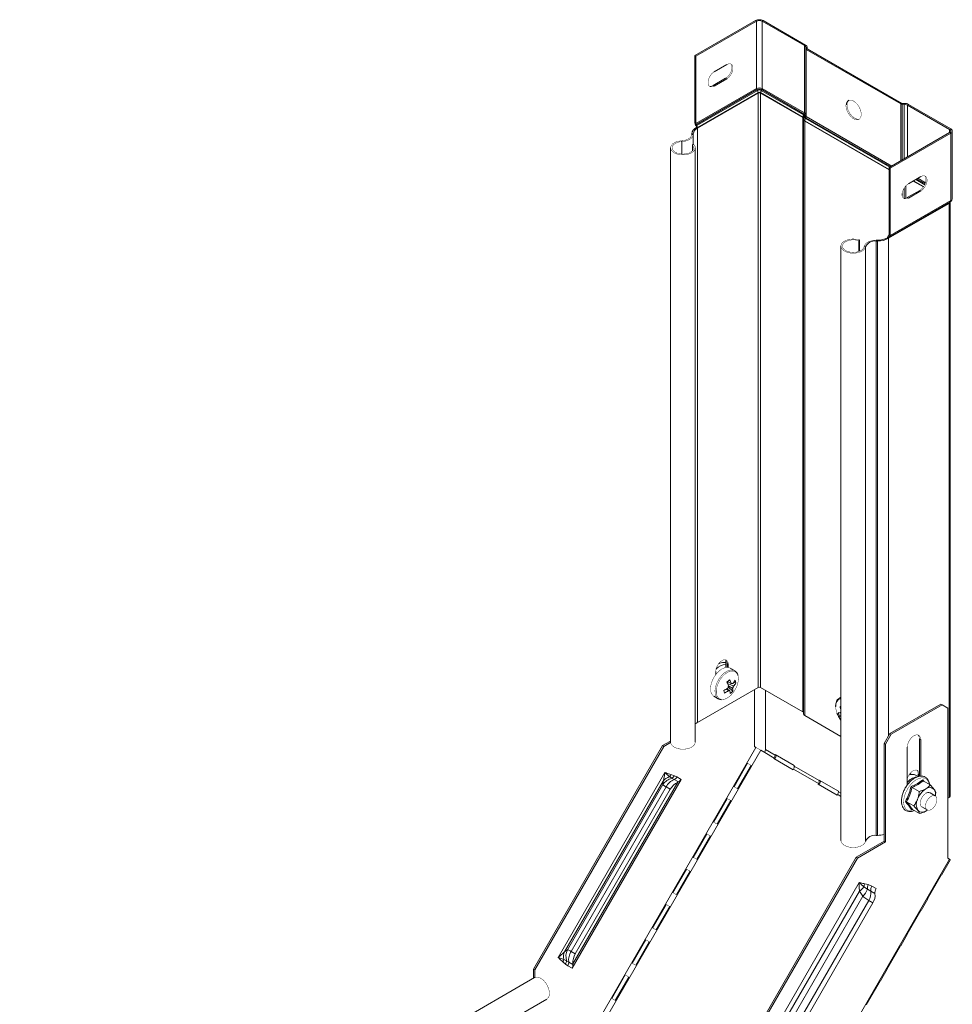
# Model space of a CAD drawing. Header units: millimetres. Extents: x 344 to 1077, y -1272 to 1089.
# Tile 9 of 14: x 453 to 797, y 201 to 564. Entities that reach past the tile are written whole.
import ezdxf

# ---------------------------------------------------------------- set-up
doc = ezdxf.new("R2010")
doc.units = ezdxf.units.MM
doc.linetypes.add('K5LT32768', pattern=[0])
doc.linetypes.add('K5LT32769', pattern=[0])

msp = doc.modelspace()

# ---------------------------------------------------------------- linework, layer by layer
at = {"color": 7, "linetype": 'K5LT32768', "lineweight": 15}
for p, q in [((724.33, 563.32), (702.03, 550.44)), ((724.72, 563.09), (702.42, 550.22)), ((724.72, 563.09), (724.33, 563.32)), ((724.72, 538.32), (724.72, 563.09)), ((726.77, 563.09), (727.16, 563.32)), ((742.33, 554.11), (726.77, 563.09)), ((726.77, 538.32), (726.77, 563.09)), ((742.71, 554.34), (727.16, 563.32)), ((742.33, 554.11), (742.71, 554.34)), ((742.33, 529.34), (742.33, 554.11)), ((742.82, 553), (742.82, 553.42)), ((742.82, 553.42), (743.37, 553.42)), ((742.82, 528.22), (742.82, 553)), ((742.82, 553), (743.37, 553)), ((743.01, 552.74), (743.4, 552.96)), ((743.01, 527.96), (743.01, 552.74)), ((777.84, 532.63), (743.01, 552.74)), ((743.37, 553), (743.37, 553.42)), ((778.23, 532.85), (743.4, 552.96)), ((702.03, 525.67), (702.03, 550.44)), ((702.42, 550.22), (702.03, 550.44)), ((702.42, 525.44), (702.42, 550.22)), ((709.13, 544.5), (713.72, 547.15)), ((713.33, 542.07), (708.74, 539.41)), ((713.72, 541.84), (709.13, 539.19)), ((713.33, 542.07), (713.72, 541.84)), ((724.72, 538.32), (702.42, 525.44)), ((724.85, 537.91), (702.55, 525.03)), ((725.03, 537.62), (702.72, 524.75)), ((725.28, 536.8), (702.98, 523.93)), ((725.28, 536.64), (702.98, 523.76)), ((708.74, 539.41), (709.13, 539.19)), ((725.03, 537.62), (724.85, 537.91)), ((725.28, 536.64), (725.28, 536.8)), ((725.28, 536.64), (725.28, 317.8)), ((741.76, 527.82), (726.2, 536.8)), ((726.2, 536.64), (726.2, 536.8)), ((741.76, 527.66), (726.2, 536.64)), ((726.2, 536.64), (726.2, 317.8)), ((726.46, 537.62), (726.64, 537.91)), ((742.02, 528.64), (726.46, 537.62)), ((742.2, 528.93), (726.64, 537.91)), ((742.33, 529.34), (726.77, 538.32)), ((777.84, 532.63), (778.23, 532.85)), ((779.03, 532.84), (778.3, 532.84)), ((778.3, 532.52), (778.3, 532.84)), ((779.03, 532.52), (778.3, 532.52)), ((779.03, 532.52), (779.03, 532.84)), ((780.23, 532.23), (780.62, 532.46)), ((795.78, 523.25), (780.23, 532.23)), ((796.17, 523.48), (780.62, 532.46)), ((741.76, 527.66), (741.76, 527.82)), ((741.76, 527.66), (741.76, 308.82)), ((742.02, 528.64), (742.2, 528.93)), ((742.02, 527.04), (742.02, 527.46)), ((742.02, 526.87), (742.02, 527.04)), ((742.02, 526.87), (742.02, 308.04)), ((742.39, 528.12), (742.64, 528.31)), ((742.39, 527.71), (742.39, 528.12)), ((742.39, 527.71), (742.64, 527.89)), ((742.45, 526.28), (742.45, 526.45)), ((773.48, 508.36), (742.45, 526.28)), ((742.45, 526.28), (742.45, 307.45)), ((742.64, 527.89), (742.64, 528.31)), ((742.71, 527.26), (742.88, 527.55)), ((702.42, 525.44), (702.03, 525.67)), ((702.55, 525.03), (702.29, 524.85)), ((702.46, 524.56), (702.29, 524.85)), ((702.72, 524.75), (702.46, 524.56)), ((702.72, 524.75), (702.55, 525.03)), ((702.98, 523.93), (702.59, 524.15)), ((702.59, 523.99), (702.59, 524.15)), ((702.59, 523.99), (702.98, 523.76)), ((702.98, 523.76), (702.98, 523.93)), ((702.98, 523.76), (702.98, 304.93)), ((795.78, 523.25), (796.17, 523.48)), ((796.76, 497.88), (796.76, 522.66)), ((697.2, 519.1), (697.25, 518.78)), ((700.84, 521.63), (700.83, 521.34)), ((700.83, 521.34), (701.38, 521.33)), ((700.84, 521.63), (701.39, 521.62)), ((701.39, 521.62), (701.38, 521.33)), ((773.48, 509.19), (795.78, 522.07)), ((773.87, 508.97), (796.17, 521.84)), ((795.78, 522.07), (796.17, 521.84)), ((796.17, 497.07), (796.17, 521.84)), ((693.07, 516.48), (693.07, 297.65)), ((701.56, 517.79), (701.08, 517.64)), ((701.08, 517.64), (701.08, 515.33)), ((702.17, 297.65), (702.17, 516.48)), ((773.48, 484.42), (773.48, 509.19)), ((773.48, 509.19), (773.87, 508.97)), ((773.87, 484.19), (773.87, 508.97)), ((780.58, 503.25), (785.18, 505.9)), ((786.1, 502.06), (782.31, 504.25)), ((780.19, 498.17), (784.79, 500.82)), ((785.18, 500.59), (780.58, 497.94)), ((784.79, 500.82), (785.18, 500.59)), ((773.87, 484.19), (796.17, 497.07)), ((780.19, 498.17), (780.58, 497.94)), ((773.3, 483.33), (795.61, 496.21)), ((773.3, 483.17), (795.61, 496.04)), ((773.64, 483.69), (795.94, 496.56)), ((795.61, 496.04), (795.61, 496.21)), ((795.61, 496.04), (795.61, 277.21)), ((795.96, 496.53), (795.96, 496.57)), ((795.96, 277.7), (795.96, 496.53)), ((762.58, 482.57), (762.3, 482.29)), ((762.3, 482.29), (762.3, 478.29)), ((762.58, 482.57), (762.58, 478.39)), ((768.7, 482.46), (769.2, 482.47)), ((768.72, 482.15), (768.7, 482.46)), ((769.22, 482.15), (769.2, 482.47)), ((772.92, 483.56), (773.3, 483.33)), ((772.92, 483.39), (772.92, 483.56)), ((773.3, 483.17), (772.92, 483.39)), ((773.43, 484.23), (773.14, 484.06)), ((773.17, 484.08), (773.35, 484.16)), ((773.17, 484.08), (773.43, 483.59)), ((773.3, 483.17), (773.3, 483.33)), ((773.35, 484.16), (773.61, 483.67)), ((773.43, 483.59), (773.61, 483.67)), ((773.48, 484.42), (773.87, 484.19)), ((755.75, 480.29), (755.75, 261.46)), ((764.83, 480.05), (764.29, 480.08)), ((764.83, 480.05), (764.83, 261.22)), ((768.72, 482.15), (768.72, 263.31)), ((768.72, 482.15), (769.22, 482.15)), ((769.22, 482.15), (769.22, 263.32)), ((711.14, 326.63), (710.92, 326.76)), ((713.39, 325.16), (713.39, 327.94)), ((713.88, 325.2), (713.88, 326.88)), ((714.29, 326.36), (713.9, 326.58)), ((713.9, 326.58), (713.9, 325.2)), ((714.29, 325.17), (714.29, 326.36)), ((709.69, 323.7), (709.69, 322.52)), ((716.64, 323.97), (714.99, 324.92)), ((714.04, 319.78), (713.86, 319.61)), ((714.04, 319.78), (714.01, 319.89)), ((717.12, 319.47), (716.24, 319.56)), ((725.28, 317.8), (702.98, 304.93)), ((715.95, 316.4), (714.24, 317.99)), ((723.93, 296.02), (723.93, 317.02)), ((741.76, 308.82), (726.2, 317.8)), ((728.01, 316.76), (728.01, 294.89)), ((708.99, 314.53), (710.64, 313.58)), ((755.75, 314.2), (755.22, 313.89)), ((755.49, 310.78), (755.75, 310.76)), ((773.81, 300.81), (792.55, 311.62)), ((774.31, 300.52), (793.05, 311.34)), ((793.05, 311.34), (792.55, 311.62)), ((795.17, 310.11), (793.05, 311.34)), ((795.17, 310.11), (795.17, 254.89)), ((755.75, 299.76), (742.45, 307.45)), ((755.29, 307.23), (755.75, 307.43)), ((693.07, 298.06), (690.14, 296.37)), ((693.08, 297.5), (690.64, 296.09)), ((771.69, 297.13), (773.81, 300.81)), ((774.31, 300.52), (772.19, 296.85)), ((773.81, 300.81), (774.31, 300.52)), ((784.63, 298.88), (785.12, 298.6)), ((784.63, 298.88), (784.63, 285.04)), ((785.12, 285.11), (785.12, 298.6)), ((690.14, 296.37), (642.64, 214.1)), ((690.64, 296.09), (643.14, 213.82)), ((724.49, 295.69), (660.4, 184.69)), ((726.3, 294.65), (662.21, 183.64)), ((690.14, 296.37), (690.64, 296.09)), ((724.49, 295.69), (723.93, 296.02)), ((727.7, 293.84), (726.3, 294.65)), ((727.7, 293.84), (731.23, 291.8)), ((728.01, 294.89), (731.54, 292.85)), ((771.69, 261.2), (771.69, 297.13)), ((772.19, 296.85), (771.69, 297.13)), ((772.19, 260.92), (772.19, 296.85)), ((780.17, 295.74), (780.17, 281.83)), ((731.23, 291.8), (731.1, 291.57)), ((731.1, 291.57), (738.17, 287.48)), ((731.23, 291.8), (731.58, 291.6)), ((731.58, 291.6), (731.45, 291.36)), ((738.61, 288.99), (731.54, 293.07)), ((731.54, 293.07), (731.54, 292.85)), ((690.93, 286.45), (651.63, 218.38)), ((721.41, 289.87), (716.41, 281.21)), ((717.73, 280.44), (722.73, 289.1)), ((738.17, 287.48), (738.3, 287.72)), ((738.3, 287.72), (747.5, 282.41)), ((738.61, 288.77), (738.61, 288.99)), ((738.61, 288.77), (747.81, 283.46)), ((690.32, 283.31), (654.04, 220.48)), ((656.82, 214.41), (696.96, 283.94)), ((695.69, 282.88), (657.1, 216.05)), ((690.27, 282.09), (690.32, 283.31)), ((693.56, 284.34), (692.67, 284.96)), ((693.22, 285.7), (694.45, 285.28)), ((694.37, 283.88), (693.56, 284.34)), ((695.92, 282.99), (694.37, 283.88)), ((694.45, 285.28), (695.41, 284.83)), ((695.41, 284.83), (696.96, 283.94)), ((754.88, 279.6), (747.81, 283.68)), ((747.81, 283.68), (747.81, 283.46)), ((781.73, 285.75), (781.17, 286.07)), ((784.22, 284.95), (783.28, 285.5)), ((784.61, 285.76), (784.22, 285.99)), ((784.22, 285.99), (784.22, 284.95)), ((784.61, 285.76), (784.61, 285.04)), ((786.03, 283.4), (788.63, 281.89)), ((690.27, 282.09), (655.08, 221.13)), ((691.41, 281.17), (656.44, 220.61)), ((692.95, 280.27), (657.99, 219.71)), ((692.95, 280.27), (691.41, 281.17)), ((747.5, 282.41), (747.36, 282.18)), ((747.36, 282.18), (754.43, 278.09)), ((747.5, 282.41), (747.85, 282.21)), ((747.85, 282.21), (747.71, 281.97)), ((754.88, 279.38), (754.88, 279.6)), ((781.95, 280.98), (784.55, 279.47)), ((713.91, 276.87), (708.91, 268.21)), ((710.23, 267.45), (715.23, 276.11)), ((754.43, 278.09), (754.57, 278.33)), ((779.95, 275.71), (782.56, 274.21)), ((790.5, 277.87), (788.57, 278.98)), ((790.72, 279.05), (790.51, 277.87)), ((795.17, 276.95), (795.61, 277.21)), ((781.97, 272.89), (781.68, 272.75)), ((782.05, 272.87), (784.65, 271.36)), ((785.57, 273.79), (787.5, 272.67)), ((787.5, 272.65), (787.12, 272.33)), ((787.57, 272.63), (787.12, 272.33)), ((706.41, 263.88), (701.41, 255.22)), ((702.73, 254.46), (707.73, 263.12)), ((761.38, 255.25), (771.69, 261.2)), ((768.72, 263.31), (769.22, 263.32)), ((772.19, 260.92), (771.69, 261.2)), ((761.87, 254.96), (772.19, 260.92)), ((713.88, 172.98), (761.38, 255.25)), ((714.37, 172.69), (761.87, 254.96)), ((795.73, 254.57), (731.64, 143.56)), ((761.87, 254.96), (761.38, 255.25)), ((792.78, 248.66), (796.08, 254.37)), ((795.17, 254.89), (795.73, 254.57)), ((698.91, 250.89), (693.91, 242.23)), ((695.23, 241.47), (700.23, 250.13)), ((787.65, 240.08), (792.65, 248.74)), ((722.52, 176.65), (762.52, 245.93)), ((765.51, 243.45), (764.25, 244.32)), ((764.51, 245.5), (765.8, 245.19)), ((766.75, 242.75), (765.51, 243.45)), ((765.8, 245.19), (767.16, 244.61)), ((767.16, 244.61), (768.71, 243.71)), ((725.25, 178.15), (762.59, 242.81)), ((727.51, 178.05), (763.8, 240.9)), ((729.99, 176.95), (765.99, 239.31)), ((763.8, 240.9), (762.59, 242.81)), ((767.54, 238.41), (765.99, 239.31)), ((768.3, 241.85), (766.75, 242.75)), ((785.28, 235.67), (787.78, 240)), ((787.78, 240), (787.65, 240.08)), ((691.41, 237.9), (686.41, 229.24)), ((687.73, 228.48), (692.73, 237.14)), ((731.54, 176.06), (767.54, 238.41)), ((780.15, 227.09), (785.15, 235.75)), ((683.91, 224.91), (678.91, 216.25)), ((777.78, 222.68), (780.28, 227.01)), ((780.28, 227.01), (780.15, 227.09)), ((680.23, 215.49), (685.23, 224.15)), ((772.65, 214.1), (777.65, 222.76)), ((653.79, 217.62), (654.77, 217.15)), ((654.04, 220.48), (655.08, 221.13)), ((656.44, 220.61), (657.99, 219.71)), ((642.64, 214.1), (643.14, 213.82)), ((642.64, 214.1), (642.64, 210.72)), ((654.4, 215.91), (653.43, 216.77)), ((655.27, 215.31), (654.4, 215.91)), ((654.77, 217.15), (655.57, 216.68)), ((656.82, 214.41), (655.27, 215.31)), ((655.57, 216.68), (657.12, 215.79)), ((770.28, 209.69), (772.78, 214.02)), ((643, 210.93), (453.5, 101.53)), ((643.14, 213.82), (643.14, 211)), ((676.41, 211.92), (671.41, 203.26)), ((672.73, 202.5), (677.73, 211.16)), ((765.15, 201.11), (770.15, 209.77)), ((458.05, 93.65), (647.55, 203.05))]:
    msp.add_line(p, q, dxfattribs=at)
at = {"color": 8, "linetype": 'K5LT32769', "lineweight": 15, "true_color": 0x808080}
for p, q in [((777.84, 511.71), (777.84, 532.63)), ((778.3, 511.98), (778.3, 532.52)), ((779.03, 512.39), (779.03, 532.52)), ((780.23, 513.09), (780.23, 532.23)), ((773.48, 508.53), (742.45, 526.45)), ((773.75, 509.35), (742.71, 527.26)), ((774.08, 509.54), (742.88, 527.55)), ((774.5, 509.78), (743.01, 527.96)), ((795.78, 522.07), (795.78, 523.25)), ((697.25, 518.78), (697.25, 514.18)), ((701.38, 521.33), (701.38, 517.73)), ((701.39, 521.62), (701.39, 517.74)), ((786.19, 502.18), (782.45, 504.33)), ((786.61, 502.9), (783.29, 504.81)), ((786.74, 503.21), (783.63, 505.01)), ((786.89, 503.61), (784.05, 505.25)), ((779.03, 501.65), (779.03, 497.86)), ((779.66, 502.5), (779.66, 497.93)), ((778.3, 499.62), (778.3, 498.94)), ((773.17, 484.08), (773.43, 484.22)), ((773.3, 483.17), (773.3, 299.93)), ((773.35, 484.16), (773.38, 484.17)), ((755.75, 314.1), (755.22, 313.89)), ((731.74, 292.96), (731.54, 292.85)), ((748, 283.57), (747.81, 283.46)), ((754.88, 279.38), (755.75, 278.87)), ((754.57, 278.33), (755.75, 277.65))]:
    msp.add_line(p, q, dxfattribs=at)
at = {"color": 7, "linetype": 'K5LT32768', "const_width": 0.15}
for points in [[(715.14, 547.4), (715.33, 547.2), (715.6, 546.49), (715.6, 545.57), (715.33, 544.54), (714.81, 543.54), (714.12, 542.68), (713.33, 542.07)], [(713.72, 547.15), (714.51, 547.44), (715.2, 547.38), (715.71, 546.97), (715.99, 546.26), (715.99, 545.34), (715.71, 544.32), (715.2, 543.32), (714.51, 542.46), (713.72, 541.84)], [(709.13, 539.19), (708.34, 538.9), (707.65, 538.96), (707.14, 539.37), (706.86, 540.08), (706.86, 541), (707.14, 542.02), (707.65, 543.02), (708.34, 543.88), (709.13, 544.5)], [(708.74, 539.41), (707.95, 539.12), (707.32, 539.16)], [(757.6, 532.07), (757.73, 531.03), (758.09, 529.94), (758.66, 528.9), (759.39, 527.99), (760.22, 527.3), (761.06, 526.89), (761.84, 526.79), (762.5, 527.02), (762.98, 527.55), (763.23, 528.33), (763.23, 529.31), (762.98, 530.38), (762.5, 531.46), (761.84, 532.45), (761.06, 533.26), (760.22, 533.81), (759.39, 534.07), (758.66, 534.01), (758.09, 533.62), (757.73, 532.96), (757.6, 532.07)], [(757.99, 532.29), (758.11, 531.26), (758.48, 530.17), (759.05, 529.12), (759.78, 528.21), (760.61, 527.52), (761.45, 527.11), (762.23, 527.01), (762.61, 527.1)], [(697.2, 519.1), (695.94, 518.92), (694.81, 518.55), (693.92, 518.01), (693.32, 517.35), (693.07, 516.61), (693.2, 515.87), (693.68, 515.17), (694.48, 514.58), (695.53, 514.15), (696.75, 513.9), (698.05, 513.87), (699.31, 514.04), (700.43, 514.42), (701.32, 514.96), (701.92, 515.62), (702.16, 516.36), (702.04, 517.1), (701.56, 517.79)], [(697.25, 518.78), (696.08, 518.61), (695.05, 518.25), (694.25, 517.73), (693.76, 517.09), (693.62, 516.4), (693.84, 515.72), (694.41, 515.1), (695.27, 514.61), (696.34, 514.29), (697.53, 514.17), (698.72, 514.26), (699.82, 514.55), (700.71, 515.02), (701.33, 515.62), (701.61, 516.29), (701.52, 516.99), (701.08, 517.64)], [(700.83, 521.34), (700.74, 520.92), (700.53, 520.52), (700.19, 520.15), (699.75, 519.82), (699.21, 519.54), (698.59, 519.32), (697.91, 519.17), (697.2, 519.1)], [(701.38, 521.33), (701.28, 520.86), (701.04, 520.4), (700.66, 519.98), (700.15, 519.6), (699.54, 519.29), (698.83, 519.04), (698.06, 518.87), (697.25, 518.78)], [(784.79, 500.82), (785.57, 501.43), (786.27, 502.29), (786.78, 503.29), (787.05, 504.32), (787.05, 505.24), (786.78, 505.95), (786.6, 506.15)], [(785.18, 505.9), (785.96, 506.2), (786.65, 506.13), (787.17, 505.72), (787.44, 505.02), (787.44, 504.09), (787.17, 503.07), (786.65, 502.07), (785.96, 501.21), (785.18, 500.59)], [(780.58, 497.94), (779.79, 497.65), (779.1, 497.71), (778.59, 498.12), (778.32, 498.83), (778.32, 499.75), (778.59, 500.77), (779.1, 501.77), (779.79, 502.63), (780.58, 503.25)], [(778.77, 497.91), (779.41, 497.87), (780.19, 498.17)], [(762.58, 482.57), (761.38, 482.85), (760.09, 482.92), (758.81, 482.78), (757.66, 482.43), (756.73, 481.92), (756.08, 481.27), (755.77, 480.54), (755.84, 479.79), (756.26, 479.09), (757.02, 478.48), (758.04, 478.02), (759.24, 477.74), (760.53, 477.67), (761.8, 477.81), (762.95, 478.16), (763.89, 478.67), (764.53, 479.32), (764.83, 480.05)], [(762.3, 482.29), (761.18, 482.55), (759.98, 482.6), (758.81, 482.44), (757.77, 482.08), (756.96, 481.56), (756.46, 480.93), (756.31, 480.24), (756.52, 479.55), (757.07, 478.94), (757.92, 478.44), (758.98, 478.12), (760.17, 477.99), (761.36, 478.07), (762.46, 478.35), (763.37, 478.81), (764, 479.4), (764.29, 480.08)], [(764.29, 480.08), (764.44, 480.55), (764.73, 480.99), (765.16, 481.4), (765.71, 481.76), (766.36, 482.05), (767.09, 482.27), (767.88, 482.41), (768.7, 482.46)], [(714.29, 326.36), (714.15, 327.19), (713.75, 327.75), (713.14, 327.99), (712.39, 327.88), (711.59, 327.41), (710.84, 326.67), (710.23, 325.72), (709.83, 324.69), (709.69, 323.7)], [(713.39, 327.96), (713.76, 327.41), (713.9, 326.58)], [(714.99, 324.92), (714.18, 325.18), (713.21, 325.12), (712.16, 324.72), (711.1, 324), (710.1, 323.02), (709.22, 321.83), (708.5, 320.5), (708.01, 319.13), (707.77, 317.79), (707.79, 316.58), (708.08, 315.56), (708.61, 314.81), (708.99, 314.53)], [(716.76, 323.9), (716.66, 323.95), (716.64, 323.97)], [(712.17, 313.33), (712.29, 313.33), (713.27, 313.56), (714.29, 314.1), (715.29, 314.92), (716.21, 315.98), (716.98, 317.2), (717.57, 318.51), (717.92, 319.82), (718.03, 321.05), (717.88, 322.14)], [(755.22, 313.89), (755.14, 313.84), (754.99, 313.73)], [(753.83, 310.75), (753.95, 309.66), (754.32, 308.34)], [(693.07, 297.65), (693.2, 297.03), (693.68, 296.34), (694.48, 295.75), (695.53, 295.32), (696.75, 295.07), (698.05, 295.03), (699.31, 295.21), (700.43, 295.58), (701.32, 296.12), (701.92, 296.79), (702.16, 297.52), (702.17, 297.65)], [(785.12, 298.6), (784.97, 299.49), (784.54, 300.1), (783.88, 300.36), (783.08, 300.23), (782.22, 299.73), (781.41, 298.93), (780.75, 297.91), (780.32, 296.8), (780.17, 295.74)], [(784.13, 300.31), (784.48, 299.77), (784.63, 298.88)], [(724.49, 295.69), (724.66, 295.6), (724.86, 295.48), (725.09, 295.35), (725.33, 295.21), (725.59, 295.06), (725.84, 294.92), (726.08, 294.78), (726.3, 294.65)], [(722.73, 289.1), (722.56, 289.2), (722.39, 289.3), (722.21, 289.4), (722.04, 289.5), (721.87, 289.6), (721.7, 289.7), (721.55, 289.78), (721.41, 289.87)], [(722.73, 289.1), (722.7, 289.12), (722.45, 289.27), (722.19, 289.41), (721.94, 289.56), (721.69, 289.71), (721.45, 289.84), (721.41, 289.87)], [(780.17, 284.16), (780.55, 285.12), (781.16, 286.07), (781.91, 286.82), (782.71, 287.28), (783.46, 287.4), (784.07, 287.16), (784.47, 286.59), (784.61, 285.76)], [(783.73, 287.34), (784.08, 286.81), (784.22, 285.99)], [(780.81, 285.58), (781.62, 285.74), (782.14, 285.73)], [(716.41, 281.21), (716.55, 281.12), (716.7, 281.04), (716.87, 280.94), (717.04, 280.84), (717.21, 280.74), (717.39, 280.64), (717.56, 280.54), (717.73, 280.44)], [(715.23, 276.11), (715.06, 276.21), (714.89, 276.31), (714.71, 276.41), (714.54, 276.51), (714.37, 276.61), (714.2, 276.71), (714.05, 276.79), (713.91, 276.87)], [(715.23, 276.11), (715.2, 276.13), (714.95, 276.28), (714.69, 276.42), (714.44, 276.57), (714.19, 276.72), (713.95, 276.85), (713.91, 276.87)], [(787.04, 278.82), (786.31, 278.24), (785.68, 277.44), (785.21, 276.51), (784.97, 275.57), (784.98, 274.72), (785.24, 274.08), (785.57, 273.79)], [(786.95, 273.43), (786.88, 274.23), (787.06, 275.16), (787.48, 276.11), (788.08, 276.95), (788.79, 277.59), (789.52, 277.95), (790.19, 277.98), (790.72, 277.69), (791.04, 277.11), (791.11, 276.31), (790.93, 275.38), (790.51, 274.43), (789.91, 273.59), (789.2, 272.95), (788.47, 272.59), (787.8, 272.56), (787.27, 272.85), (786.95, 273.43)], [(708.91, 268.21), (709.05, 268.13), (709.2, 268.05), (709.37, 267.95), (709.54, 267.85), (709.71, 267.75), (709.89, 267.65), (710.06, 267.55), (710.23, 267.45)], [(707.73, 263.12), (707.56, 263.22), (707.39, 263.32), (707.21, 263.42), (707.04, 263.52), (706.87, 263.62), (706.7, 263.72), (706.55, 263.8), (706.41, 263.88)], [(707.73, 263.12), (707.7, 263.14), (707.45, 263.29), (707.19, 263.43), (706.94, 263.58), (706.69, 263.73), (706.45, 263.86), (706.41, 263.88)], [(755.75, 261.46), (755.84, 260.96), (756.26, 260.25), (757.02, 259.65), (758.04, 259.18), (759.24, 258.91), (760.53, 258.84), (761.8, 258.98), (762.95, 259.32), (763.89, 259.84), (764.53, 260.49), (764.83, 261.22)], [(701.41, 255.22), (701.55, 255.14), (701.7, 255.05), (701.87, 254.96), (702.04, 254.86), (702.21, 254.76), (702.39, 254.66), (702.56, 254.56), (702.73, 254.46)], [(796.08, 254.37), (796.08, 254.37), (796.03, 254.39), (795.91, 254.46), (795.73, 254.57)], [(700.23, 250.13), (700.06, 250.23), (699.89, 250.33), (699.71, 250.43), (699.54, 250.53), (699.37, 250.63), (699.2, 250.72), (699.05, 250.81), (698.91, 250.89)], [(700.23, 250.13), (700.2, 250.15), (699.95, 250.29), (699.69, 250.44), (699.44, 250.59), (699.19, 250.74), (698.95, 250.87), (698.91, 250.89)], [(792.65, 248.74), (792.73, 248.69), (792.77, 248.67), (792.78, 248.66), (792.76, 248.68), (792.7, 248.71), (792.65, 248.74)], [(693.91, 242.23), (694.05, 242.15), (694.2, 242.06), (694.37, 241.97), (694.54, 241.87), (694.71, 241.77), (694.89, 241.67), (695.06, 241.57), (695.23, 241.47)], [(692.73, 237.14), (692.56, 237.24), (692.39, 237.34), (692.21, 237.44), (692.04, 237.54), (691.87, 237.64), (691.7, 237.73), (691.55, 237.82), (691.41, 237.9)], [(692.73, 237.14), (692.7, 237.16), (692.45, 237.3), (692.19, 237.45), (691.94, 237.6), (691.69, 237.75), (691.45, 237.88), (691.41, 237.9)], [(785.15, 235.75), (785.23, 235.7), (785.27, 235.68), (785.28, 235.67), (785.26, 235.69), (785.2, 235.72), (785.15, 235.75)], [(686.41, 229.24), (686.55, 229.16), (686.7, 229.07), (686.87, 228.98), (687.04, 228.88), (687.21, 228.78), (687.39, 228.68), (687.56, 228.58), (687.73, 228.48)], [(685.23, 224.15), (685.06, 224.25), (684.89, 224.35), (684.71, 224.45), (684.54, 224.55), (684.37, 224.65), (684.2, 224.74), (684.05, 224.83), (683.91, 224.91)], [(685.23, 224.15), (685.2, 224.17), (684.95, 224.31), (684.69, 224.46), (684.44, 224.61), (684.19, 224.75), (683.95, 224.89), (683.91, 224.91)], [(777.65, 222.76), (777.73, 222.71), (777.77, 222.69), (777.78, 222.68), (777.76, 222.7), (777.7, 222.73), (777.65, 222.76)], [(678.91, 216.25), (679.05, 216.17), (679.2, 216.08), (679.37, 215.99), (679.54, 215.89), (679.71, 215.79), (679.89, 215.69), (680.06, 215.59), (680.23, 215.49)], [(647.55, 203.05), (647.66, 203.12), (648.17, 203.7), (648.45, 204.54), (648.47, 205.59), (648.23, 206.75), (647.76, 207.93), (647.08, 209.03), (646.25, 209.96), (645.35, 210.66), (644.44, 211.06), (643.6, 211.13), (643, 210.93)], [(677.73, 211.16), (677.56, 211.26), (677.39, 211.36), (677.21, 211.46), (677.04, 211.56), (676.87, 211.66), (676.7, 211.75), (676.55, 211.84), (676.41, 211.92)], [(677.73, 211.16), (677.7, 211.18), (677.45, 211.32), (677.19, 211.47), (676.94, 211.62), (676.69, 211.76), (676.45, 211.9), (676.41, 211.92)], [(770.15, 209.77), (770.23, 209.72), (770.27, 209.7), (770.28, 209.69), (770.26, 209.71), (770.2, 209.74), (770.15, 209.77)], [(671.41, 203.26), (671.55, 203.18), (671.7, 203.09), (671.87, 203), (672.04, 202.9), (672.21, 202.8), (672.39, 202.7), (672.56, 202.6), (672.73, 202.5)]]:
    msp.add_lwpolyline(points, dxfattribs=at)
at = {"color": 8, "linetype": 'K5LT32769', "true_color": 0x808080, "const_width": 0.15}
for points in [[(716.64, 323.97), (715.83, 324.23), (714.86, 324.17), (713.81, 323.77), (712.75, 323.05), (711.74, 322.07), (710.86, 320.88), (710.15, 319.55), (709.66, 318.18), (709.42, 316.84), (709.44, 315.63), (709.73, 314.61), (710.26, 313.86), (710.61, 313.59)], [(717.88, 322.14), (717.48, 322.99), (716.86, 323.58), (716.06, 323.85), (715.12, 323.79), (714.11, 323.4), (713.09, 322.71), (712.13, 321.76), (711.28, 320.62), (710.59, 319.34), (710.12, 318.02), (709.89, 316.74), (709.91, 315.57), (710.19, 314.59), (710.7, 313.87), (711.42, 313.44), (712.17, 313.33)], [(783.53, 283.84), (782.44, 283.04), (781.41, 281.99), (780.49, 280.75), (779.75, 279.38), (779.21, 277.95), (778.91, 276.55), (778.86, 275.25), (779.06, 274.12), (779.52, 273.21), (780.19, 272.59), (781.04, 272.28), (782.04, 272.29), (782.72, 272.48)], [(788.28, 282.1), (788.27, 282.11), (787.94, 283.14), (787.38, 283.9), (786.61, 284.38), (785.68, 284.52), (784.63, 284.34), (783.53, 283.84)]]:
    msp.add_lwpolyline(points, dxfattribs=at)
at = {"color": 7, "linetype": 'K5LT32768', "lineweight": 15}
for centre, radius, start, end in [((725.74, 560.59), 3.07, 62.6098, 117.3901), ((725.74, 561.11), 2.23, 62.6097, 117.3903), ((741.97, 553.33), 0.855, 5.6952, 65.6254), ((742.25, 553.31), 1.13, 5.6947, 65.6256), ((743.15, 553.03), 0.327, 185.6948, 245.626), ((743.42, 553.01), 0.0503, 185.6794, 245.6392), ((725.74, 536.34), 2.23, 62.6097, 117.3903), ((725.53, 538.35), 0.807, 182.1229, 213.0043), ((725.74, 536.18), 1.95, 62.6094, 117.3908), ((725.74, 536.23), 1.56, 62.6095, 117.3907), ((723.67, 536.74), 1.61, 2.1203, 33.0057), ((725.74, 535.92), 0.999, 62.6104, 117.3894), ((725.74, 535.75), 0.999, 62.6104, 117.3894), ((727.82, 536.74), 1.61, 146.9951, 177.8783), ((725.96, 538.35), 0.807, 326.9979, 357.8763), ((760.03, 532.49), 2.05, 132.9248, 185.6625), ((741.52, 529.37), 0.807, 326.9979, 357.8763), ((741.97, 528.56), 0.855, 5.6952, 65.6254), ((778.28, 533.46), 0.938, 241.9593, 271.145), ((778.3, 532.98), 0.144, 241.9601, 271.1445), ((779.09, 529.59), 3.25, 61.9599, 91.1441), ((779.07, 530.07), 2.45, 61.9599, 91.1441), ((743.37, 527.76), 1.61, 146.9951, 177.8783), ((741.57, 527.41), 0.453, 5.6937, 65.6268), ((741.57, 527.24), 0.453, 5.6937, 65.6268), ((741.76, 528.06), 0.637, 5.6963, 65.6245), ((742.86, 527.43), 0.838, 124.1823, 178.3984), ((742.86, 527.01), 0.838, 124.184, 178.3985), ((742.75, 527.11), 0.729, 185.6943, 245.6259), ((742.75, 526.94), 0.729, 185.6943, 245.6259), ((741.88, 528.23), 0.763, 5.6949, 65.6257), ((742.93, 527.76), 0.545, 185.6955, 245.6253), ((744.06, 526.39), 1.61, 146.9951, 177.8783), ((742.41, 528.65), 0.419, 304.1888, 358.3935), ((742.41, 528.24), 0.419, 304.1918, 358.3942), ((743.06, 527.93), 0.419, 185.6937, 245.6258), ((743.15, 528.26), 0.327, 185.6948, 245.626), ((742.21, 527.99), 0.807, 326.9979, 357.8763), ((703.88, 521.2), 3.07, 114.7387, 171.9932), ((704.15, 521.23), 2.79, 114.7397, 171.9924), ((703.64, 525.73), 1.61, 182.1243, 213.0028), ((703.22, 525.47), 0.807, 182.1229, 213.0043), ((701.79, 524.12), 0.807, 2.1234, 33.0038), ((701.37, 523.87), 1.61, 2.1203, 33.0057), ((795.56, 522.66), 0.633, 290.7835, 69.2166), ((795.86, 522.66), 0.873, 290.7835, 69.2167), ((795.36, 496.59), 0.604, 294.3739, 354.3062), ((795.75, 496.89), 0.378, 300.1297, 317.8693), ((769.24, 490.27), 7.8, 269.7164, 298.1196), ((769.26, 490.74), 8.59, 269.7167, 298.1193), ((773.45, 483.62), 0.534, 120.5483, 186.4313), ((773.57, 483.36), 0.267, 120.5563, 186.4279), ((773.22, 484.39), 0.267, 300.5592, 6.425), ((773.34, 484.13), 0.534, 300.5524, 6.4272), ((768.2, 478.47), 3.72, 81.9518, 154.7608), ((700.87, 335.03), 20.05, 310.1635, 313.8835), ((701.43, 313.22), 13.97, 21.5806, 27.6751), ((702.4, 314.1), 13.97, 21.5806, 27.6756), ((715.62, 318.64), 0.637, 60.4061, 111.4004), ((709.36, 324.98), 8.75, 318.6662, 328.7521), ((709.64, 324.01), 8.75, 318.6656, 328.7527), ((711.64, 318.45), 5.57, 10.6385, 20.9094), ((706.78, 327.78), 12.59, 297.7327, 305.6464), ((680.02, 306.91), 34.04, 14.9345, 16.6134), ((707.05, 326.82), 12.59, 297.7327, 305.6464), ((716.47, 317.12), 2.39, 148.7772, 169.6191), ((714.7, 317.15), 0.637, 240.4045, 291.4046), ((710.41, 315.81), 4.58, 356.4569, 9.2844), ((709.79, 322.27), 8.51, 307.6402, 316.4076), ((713.85, 318.67), 2.39, 328.7773, 349.6192), ((711.38, 316.69), 4.58, 356.4568, 9.2845), ((725.74, 316.92), 0.999, 62.6104, 117.3894), ((741.57, 308.41), 0.453, 5.6937, 65.6268), ((755.76, 312.38), 3.96, 256.2263, 268.0378), ((763.94, 311.16), 9.5, 196.0838, 204.4219), ((757.78, 271.19), 39.65, 92.935, 93.3139), ((768, 312.04), 12.57, 185.7761, 193.0714), ((756.59, 308.46), 0.968, 149.4204, 182.3137), ((705.04, 301.28), 4.19, 119.4845, 133.3486), ((742.75, 308.11), 0.729, 185.6943, 245.6259), ((756.12, 310.47), 3.34, 255.6759, 263.7554), ((725.84, 294.96), 2.16, 328.8561, 358.0437), ((729.38, 292.92), 2.16, 328.8561, 358.0437), ((728.64, 293.33), 3.42, 329.492, 350.9921), ((736.45, 288.84), 2.16, 328.8561, 358.0437), ((694.97, 278.74), 5.77, 104.1587, 144.6078), ((694.36, 280.07), 5.18, 109.1056, 141.2687), ((697.04, 278), 6.46, 114.3763, 150.6104), ((691.19, 286.65), 2.25, 311.1552, 334.8209), ((698.63, 277.06), 6.52, 116.8489, 150.4986), ((692.49, 286.23), 2.17, 299.4858, 334.1967), ((693.43, 285.95), 2.27, 294.3779, 330.6094), ((698.12, 277.9), 5.54, 113.4464, 116.0889), ((694.98, 285.05), 2.27, 294.3781, 330.6093), ((745.64, 283.53), 2.16, 328.8561, 358.0437), ((744.9, 283.95), 3.42, 329.492, 350.9921), ((784.65, 279.11), 5.81, 100.3924, 140.498), ((752.71, 279.45), 2.16, 328.8561, 358.0437), ((791.25, 273.97), 7.73, 123.2115, 160.1676), ((788.45, 278.73), 2.23, 42.2014, 130.017), ((787.09, 278.4), 3.52, 350.5399, 31.2533), ((787.99, 274.62), 4.48, 153.7697, 207.6308), ((787.93, 277.68), 1.45, 64.076, 128.3059), ((795.36, 277.76), 0.604, 294.3739, 354.3062), ((785.68, 274.04), 2.23, 222.2017, 310.0172), ((768.2, 259.63), 3.72, 81.9518, 154.7608), ((769.12, 272.97), 9.66, 270.5869, 285.468), ((758.75, 248.71), 7.03, 303.0427, 321.387), ((759.24, 245.81), 6.7, 312.9445, 339.3908), ((767.6, 244.18), 3.35, 156.8694, 177.5936), ((768.77, 243.8), 3.28, 154.8811, 186.0505), ((769.8, 243.05), 3.06, 149.3897, 185.6251), ((771.35, 242.15), 3.06, 149.39, 185.6247), ((761.11, 242.19), 5.67, 329.3896, 5.6245), ((762.66, 241.3), 5.67, 329.3896, 5.6246), ((651.58, 218.05), 2.24, 325.1789, 348.8456), ((658.87, 218.6), 5.18, 158.73, 190.8928), ((660.32, 218.73), 5.77, 155.3915, 195.8407), ((662, 217.32), 6.46, 149.3893, 185.6251), ((663.61, 216.4), 6.52, 149.5009, 183.1524), ((652.6, 217.13), 2.17, 325.8023, 0.5159), ((653.32, 216.46), 2.27, 329.3903, 5.6233), ((654.86, 215.57), 2.27, 329.3894, 5.6242), ((662.64, 216.42), 5.55, 183.9148, 186.5509), ((701.21, 90.3), 142.94, 59.9498, 60.0097), ((702.96, 93.33), 124.43, 59.9443, 60.0131)]:
    msp.add_arc(centre, radius, start, end, dxfattribs=at)
at = {"color": 8, "linetype": 'K5LT32769', "lineweight": 15, "true_color": 0x808080}
for centre, radius, start, end in [((795.54, 497.03), 0.63, 321.3126, 3.3134), ((795.76, 497.98), 1.01, 294.3756, 354.3036), ((795.29, 496.83), 0.7, 296.9653, 336.9948), ((795.94, 496.22), 0.338, 148.664, 182.4286), ((713.49, 321.11), 5.08, 91.0729, 136.1815), ((756.47, 311.18), 2.68, 105.5166, 189.207), ((763.55, 311.77), 9.85, 200.3738, 217.6672), ((782.07, 282.94), 2.83, 64.6668, 118.4399)]:
    msp.add_arc(centre, radius, start, end, dxfattribs=at)
at = {"color": 7, "linetype": 'K5LT32768', "lineweight": 15}
for points, knots in [([(796.03, 496.64), (796.14, 496.72), (796.35, 496.88), (796.57, 497.18), (796.73, 497.52), (796.75, 497.76), (796.76, 497.88)], [0, 0, 0, 0, 0.240744, 0.489345, 0.743316, 1, 1, 1, 1]), ([(713.39, 326.92), (713.16, 326.96), (712.6, 327.06), (711.69, 326.9), (711.04, 326.6), (710.73, 326.46)], [0, 0, 0, 0, 0.281229, 0.660087, 1, 1, 1, 1]), ([(717.87, 322.27), (717.81, 322.45), (717.65, 322.94), (717.29, 323.52), (716.89, 323.76), (716.76, 323.85)], [0, 0, 0, 0, 0.264949, 0.752393, 1, 1, 1, 1]), ([(714.01, 319.27), (714.65, 318.97), (715.38, 318.63), (716.11, 318.28), (716.21, 318.23)], [0, 0, 0, 0, 0.869346, 1, 1, 1, 1]), ([(714.08, 319.9), (714.43, 319.72), (714.87, 319.5), (715.3, 319.28), (715.39, 319.23)], [0, 0, 0, 0, 0.800629, 1, 1, 1, 1]), ([(714.39, 316.59), (714.31, 316.65), (714.02, 316.85), (713.74, 317.05), (713.53, 317.19)], [0, 0, 0, 0, 0.287884, 1, 1, 1, 1]), ([(713.65, 317.37), (713.99, 317.16), (714.42, 316.88), (714.84, 316.61), (714.93, 316.55)], [0, 0, 0, 0, 0.787158, 1, 1, 1, 1]), ([(715.9, 317.42), (715.81, 317.48), (715.32, 317.8), (714.82, 318.12), (714.42, 318.38)], [0, 0, 0, 0, 0.183677, 1, 1, 1, 1]), ([(710.63, 313.63), (710.79, 313.52), (711.16, 313.29), (711.61, 313.28), (711.86, 313.27)], [0, 0, 0, 0, 0.449722, 1, 1, 1, 1]), ([(754.97, 313.67), (754.83, 313.57), (754.45, 313.29), (754.08, 312.57), (753.83, 311.71), (753.84, 311.06), (753.84, 310.79)], [0, 0, 0, 0, 0.179978, 0.473711, 0.7762, 1, 1, 1, 1]), ([(754.32, 308.34), (754.4, 308.12), (754.66, 307.48), (755.13, 306.59), (755.58, 306.01), (755.75, 305.79)], [0, 0, 0, 0, 0.244478, 0.707464, 1, 1, 1, 1]), ([(690.32, 283.31), (690.46, 283.79), (690.73, 284.77), (690.88, 285.87), (690.93, 286.44), (690.93, 286.45)], [0, 0, 0, 0, 0.493751, 0.99579, 1, 1, 1, 1]), ([(690.93, 286.45), (690.94, 286.45), (690.95, 286.44), (691, 286.42), (691.15, 286.37), (691.9, 286.12), (692.61, 285.89), (693.22, 285.7)], [0, 0, 0, 0, 0.004962, 0.016958, 0.064936, 0.205929, 1, 1, 1, 1]), ([(692.67, 284.96), (692.32, 285.26), (691.83, 285.68), (691.22, 286.2), (690.99, 286.4), (690.94, 286.44), (690.93, 286.45)], [0, 0, 0, 0, 0.633688, 0.908602, 0.994709, 1, 1, 1, 1]), ([(788.37, 281.92), (788.36, 281.96), (788.36, 282.43), (788.11, 283.19), (787.6, 284.12), (786.85, 284.77), (785.96, 285.12), (784.97, 285.16), (783.93, 284.93), (783.03, 284.5), (782.13, 283.91), (781.24, 283.15), (780.28, 282.05), (779.44, 280.8), (778.78, 279.45), (778.3, 278.07), (778.04, 276.7), (778.02, 275.41), (778.24, 274.25), (778.71, 273.28), (779.4, 272.56), (780.27, 272.14), (781.24, 272.03), (782.08, 272.14), (782.6, 272.37), (782.77, 272.45)], [0, 0, 0, 0, 0.00531, 0.054298, 0.102839, 0.149776, 0.195, 0.239842, 0.285733, 0.332832, 0.358411, 0.406692, 0.454893, 0.503003, 0.551103, 0.599283, 0.647637, 0.696275, 0.74522, 0.793967, 0.841368, 0.8869, 0.931731, 0.977268, 1, 1, 1, 1]), ([(781.58, 281.27), (781.77, 281.35), (782.76, 281.76), (784.31, 282.55), (785.37, 283.42), (785.86, 283.82)], [0, 0, 0, 0, 0.118083, 0.592259, 1, 1, 1, 1]), ([(786.03, 283.4), (785.45, 282.95), (784.28, 282.03), (782.73, 281.33), (781.95, 280.98)], [0, 0, 0, 0, 0.492148, 1, 1, 1, 1]), ([(783.24, 285.47), (783.09, 285.57), (782.8, 285.75), (782.45, 285.77), (782.28, 285.78)], [0, 0, 0, 0, 0.515721, 1, 1, 1, 1]), ([(785.86, 283.82), (785.98, 283.68), (786.17, 283.46), (786.31, 283.27), (786.37, 283.2)], [0, 0, 0, 0, 0.637763, 1, 1, 1, 1]), ([(786.03, 283.4), (786, 283.42), (785.95, 283.46), (785.89, 283.56), (785.86, 283.68), (785.86, 283.77), (785.86, 283.82), (785.86, 283.82)], [0, 0, 0, 0, 0.236178, 0.471397, 0.73245, 0.992064, 1, 1, 1, 1]), ([(691.41, 281.17), (691.29, 281.23), (690.79, 281.53), (690.43, 281.84), (690.29, 282.06), (690.27, 282.09)], [0, 0, 0, 0, 0.200454, 0.900361, 1, 1, 1, 1]), ([(779.48, 275.74), (779.59, 275.94), (780.16, 276.94), (780.97, 278.74), (781.38, 280.47), (781.58, 281.27)], [0, 0, 0, 0, 0.118084, 0.592259, 1, 1, 1, 1]), ([(781.95, 280.98), (781.71, 280.06), (781.24, 278.19), (780.39, 276.55), (779.95, 275.71)], [0, 0, 0, 0, 0.492147, 1, 1, 1, 1]), ([(781.95, 280.98), (781.92, 280.99), (781.86, 281.03), (781.76, 281.11), (781.66, 281.19), (781.6, 281.24), (781.58, 281.27), (781.58, 281.27)], [0, 0, 0, 0, 0.236174, 0.471395, 0.73245, 0.992077, 1, 1, 1, 1]), ([(783.98, 276.59), (784.2, 277.35), (784.47, 278.29), (784.54, 279.28), (784.55, 279.47)], [0, 0, 0, 0, 0.801463, 1, 1, 1, 1]), ([(787.02, 280.44), (786.91, 280.38), (786.22, 279.99), (785.35, 279.69), (784.58, 279.48), (784.55, 279.47)], [0, 0, 0, 0, 0.148486, 0.96557, 1, 1, 1, 1]), ([(788.63, 281.89), (788.53, 281.75), (788.12, 281.22), (787.48, 280.77), (787.02, 280.44)], [0, 0, 0, 0, 0.263255, 1, 1, 1, 1]), ([(788.63, 281.89), (789.14, 281.36), (789.7, 280.77), (790.07, 280.28), (790.1, 280.23)], [0, 0, 0, 0, 0.896034, 1, 1, 1, 1]), ([(790.1, 280.23), (790.33, 279.87), (790.62, 279.43), (790.71, 279.11), (790.72, 279.05)], [0, 0, 0, 0, 0.80146, 1, 1, 1, 1]), ([(779.48, 275.74), (779.48, 275.74), (779.52, 275.75), (779.61, 275.77), (779.74, 275.77), (779.86, 275.75), (779.92, 275.72), (779.95, 275.71)], [0, 0, 0, 0, 0.007922, 0.267542, 0.528598, 0.763825, 1, 1, 1, 1]), ([(781.68, 272.75), (781.62, 272.86), (781.35, 273.36), (780.72, 274.32), (779.87, 275.29), (779.48, 275.74)], [0, 0, 0, 0, 0.118084, 0.592259, 1, 1, 1, 1]), ([(779.95, 275.71), (780.39, 275.19), (781.28, 274.13), (781.79, 273.29), (782.05, 272.87)], [0, 0, 0, 0, 0.492148, 1, 1, 1, 1]), ([(782.56, 274.21), (783.05, 274.87), (783.59, 275.61), (783.94, 276.5), (783.98, 276.59)], [0, 0, 0, 0, 0.896034, 1, 1, 1, 1]), ([(781.68, 272.75), (781.68, 272.76), (781.71, 272.79), (781.76, 272.84), (781.86, 272.89), (781.96, 272.9), (782.02, 272.88), (782.05, 272.87)], [0, 0, 0, 0, 0.007924, 0.267539, 0.528591, 0.763825, 1, 1, 1, 1]), ([(784.03, 272.54), (783.69, 272.96), (783.26, 273.49), (782.68, 274.09), (782.56, 274.21)], [0, 0, 0, 0, 0.801464, 1, 1, 1, 1]), ([(784.65, 271.36), (784.54, 271.67), (784.41, 272.01), (784.07, 272.49), (784.03, 272.54)], [0, 0, 0, 0, 0.896039, 1, 1, 1, 1]), ([(787.12, 272.33), (787.01, 272.27), (786.32, 271.88), (785.45, 271.58), (784.68, 271.37), (784.65, 271.36)], [0, 0, 0, 0, 0.148485, 0.96557, 1, 1, 1, 1]), ([(762.59, 242.81), (762.53, 243.34), (762.43, 244.4), (762.48, 245.42), (762.52, 245.92), (762.52, 245.93)], [0, 0, 0, 0, 0.493535, 0.995511, 1, 1, 1, 1]), ([(762.52, 245.93), (762.52, 245.93), (762.7, 245.89), (763.36, 245.73), (764.02, 245.6), (764.51, 245.5)], [0, 0, 0, 0, 0.005326, 0.264033, 1, 1, 1, 1]), ([(764.25, 244.32), (763.64, 244.87), (763.03, 245.42), (762.52, 245.93), (762.52, 245.93)], [0, 0, 0, 0, 0.994185, 1, 1, 1, 1]), ([(765.99, 239.31), (765.75, 239.45), (765.1, 239.85), (764.3, 240.49), (763.8, 240.9)], [0, 0, 0, 0, 0.365222, 1, 1, 1, 1]), ([(651.63, 218.38), (651.64, 218.38), (652.1, 218.71), (652.98, 219.39), (653.69, 220.12), (654.04, 220.48)], [0, 0, 0, 0, 0.004208, 0.506249, 1, 1, 1, 1]), ([(653.43, 216.77), (652.95, 217.2), (652.36, 217.74), (651.76, 218.27), (651.64, 218.37), (651.63, 218.38)], [0, 0, 0, 0, 0.794072, 0.995037, 1, 1, 1, 1]), ([(651.63, 218.38), (651.64, 218.38), (651.71, 218.35), (651.99, 218.25), (652.74, 217.99), (653.36, 217.77), (653.79, 217.62)], [0, 0, 0, 0, 0.005292, 0.091399, 0.366311, 1, 1, 1, 1]), ([(655.08, 221.13), (655.11, 221.13), (655.37, 221.12), (655.82, 220.96), (656.33, 220.67), (656.44, 220.61)], [0, 0, 0, 0, 0.099641, 0.799547, 1, 1, 1, 1])]:
    msp.add_open_spline(points, degree=3, knots=knots, dxfattribs=at)

doc.saveas('drawing.dxf')
